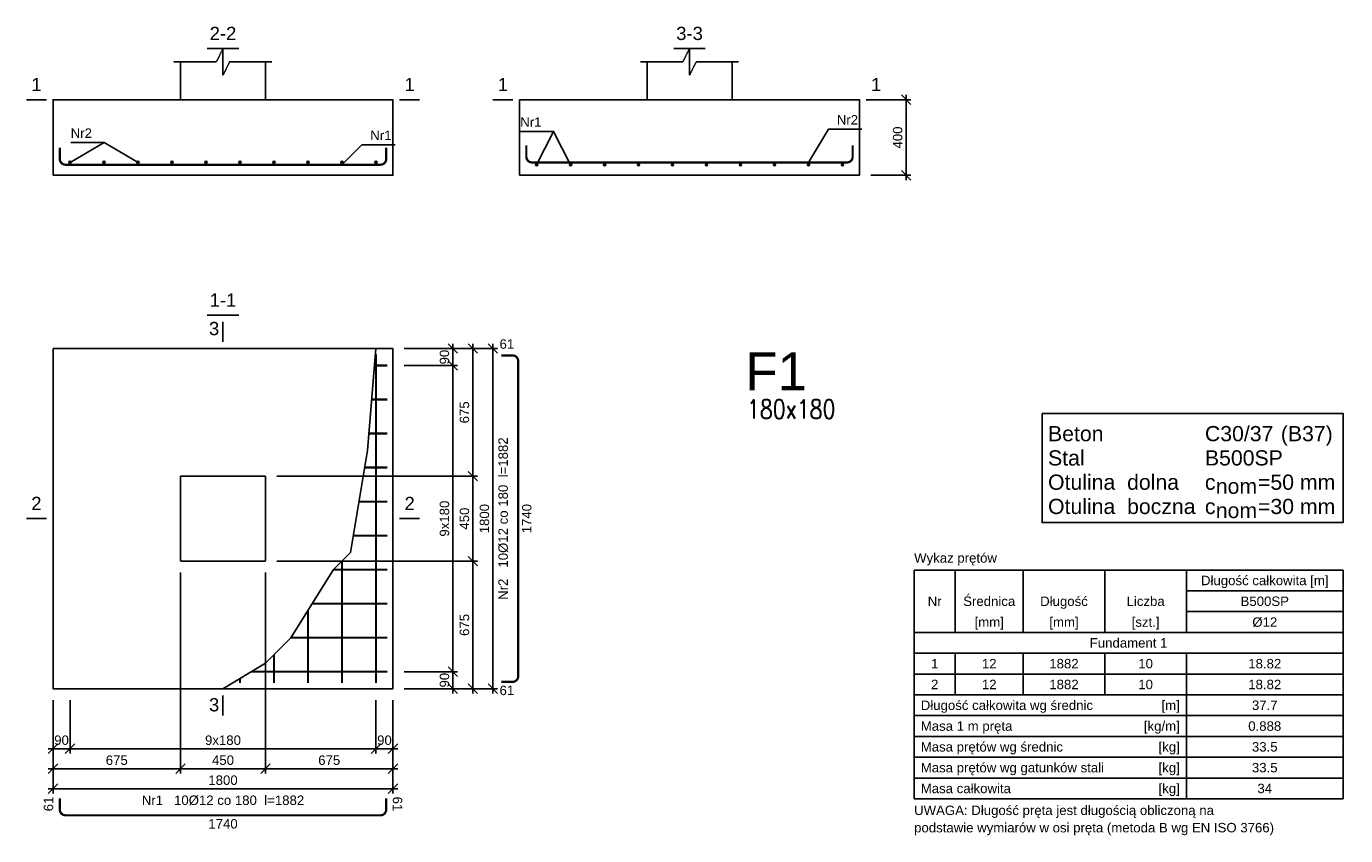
# Model space of a CAD drawing. Header units: millimetres. Extents: x -175722 to -110961, y 52375 to 104640.
# Tile 6 of 146: x -165810 to -158825, y 73375 to 77658. Entities that reach past the tile are written whole.
import ezdxf
from ezdxf.enums import TextEntityAlignment as Align

# ---------------------------------------------------------------- set-up
doc = ezdxf.new("R2010")
doc.units = ezdxf.units.MM
doc.linetypes.add('DASHED', pattern=[0.75, 0.5, -0.25])
for name, color, linetype in [('AS_Balustrady', 53, 'Continuous'), ('SPECBUD_Cienkie', 9, 'Continuous'), ('SPECBUD_Grube', 7, 'Continuous'), ('SPECBUD_Niewidoczne', 4, 'DASHED'), ('SPECBUD_Opisy', 6, 'Continuous'), ('SPECBUD_Pręty zbrojeniowe', 1, 'Continuous'), ('SPECBUD_Wymiary', 9, 'Continuous')]:
    doc.layers.add(name, color=color, linetype=linetype)
doc.styles.add('Arial', font='arial.ttf', dxfattribs={"height": 90})
doc.styles.add('e-cad_3', font='simplex.shx', dxfattribs={"width": 0.8})
doc.styles.add('SPECBUD_TXT', font='arial.ttf')
doc.dimstyles.new('SPECBUD_mm_20', dxfattribs={"dimscale": 20, "dimtxt": 2.5, "dimasz": 2.5, "dimexe": 1.25, "dimexo": 3, "dimgap": 1, "dimtad": 1, "dimdec": 0, "dimzin": 0, "dimtxsty": 'SPECBUD_TXT', "dimblk": 'OBLIQUE', "dimblk1": 'OBLIQUE', "dimblk2": 'OBLIQUE', "dimcen": 1, "dimclrt": 7, "dimadec": 0, "dimazin": 0, "dimtfac": 1, "dimtdec": 4, "dimtofl": 0, "dimtmove": 0, "dimatfit": 3, "dimfxl": 0, "dimtolj": 1, "dimtzin": 0, "dimarcsym": 0})

# ---------------------------------------------------------------- blocks, each defined once
blk = doc.blocks.new('_Oblique')
at = {"color": 0, "linetype": 'ByBlock', "lineweight": -2}
blk.add_line((-0.5, -0.5), (0.5, 0.5), dxfattribs=at)
blk = doc.blocks.new('*D363')
at = {"color": 0, "lineweight": -2, "transparency": 16777216}
for p, q in [((4693.7, -859.26), (4693.7, -409.26)), ((4506.73, -434.26), (4718.7, -434.26)), ((4506.73, -834.26), (4718.7, -834.26)), ((4692.45, -834.26), (4692.45, -834.26))]:
    blk.add_line(p, q, dxfattribs=at)
at = {"layer": 'Defpoints', "color": 0, "transparency": 16777216}
for p in [(4446.73, -434.26), (4446.73, -834.26)]:
    blk.add_point(p, dxfattribs=at)
at = {"transparency": 16777216, "xscale": 50, "yscale": 50}
for p, rotation in [((4693.7, -434.26), 90), ((4693.7, -834.26), 270)]:
    blk.add_blockref('_Oblique', p, dxfattribs=dict(at, rotation=rotation))
at = {"color": 7, "transparency": 16777216, "style": 'SPECBUD_TXT'}
blk.add_text('400', height=50, rotation=90, dxfattribs=at).set_placement((4673.7, -634.26), align=Align.CENTER)
blk = doc.blocks.new('*D365')
at = {"color": 0, "lineweight": -2, "transparency": 16777216}
for p, q in [((2293.93, -1866.52), (2293.93, -1726.52)), ((2036.4, -1751.52), (2318.93, -1751.52)), ((2036.4, -1841.52), (2318.93, -1841.52)), ((2292.68, -1841.52), (2292.68, -1841.52))]:
    blk.add_line(p, q, dxfattribs=at)
at = {"layer": 'Defpoints', "color": 0, "transparency": 16777216}
for p in [(1976.4, -1751.52), (1976.4, -1841.52)]:
    blk.add_point(p, dxfattribs=at)
at = {"transparency": 16777216, "xscale": 50, "yscale": 50}
for p, rotation in [((2293.93, -1751.52), 90), ((2293.93, -1841.52), 270)]:
    blk.add_blockref('_Oblique', p, dxfattribs=dict(at, rotation=rotation))
at = {"color": 7, "transparency": 16777216, "style": 'SPECBUD_TXT'}
blk.add_text('90', height=50, rotation=90, dxfattribs=at).set_placement((2273.93, -1796.52), align=Align.CENTER)
blk = doc.blocks.new('*D366')
at = {"color": 0, "lineweight": -2, "transparency": 16777216}
for p, q in [((2036.4, -1841.52), (2318.93, -1841.52)), ((2293.93, -3486.52), (2293.93, -1816.52)), ((2036.4, -3461.52), (2318.93, -3461.52)), ((2292.68, -3461.52), (2292.68, -3461.52))]:
    blk.add_line(p, q, dxfattribs=at)
at = {"layer": 'Defpoints', "color": 0, "transparency": 16777216}
for p in [(1976.4, -1841.52), (1976.4, -3461.52)]:
    blk.add_point(p, dxfattribs=at)
at = {"transparency": 16777216, "xscale": 50, "yscale": 50}
for p, rotation in [((2293.93, -1841.52), 90), ((2293.93, -3461.52), 270)]:
    blk.add_blockref('_Oblique', p, dxfattribs=dict(at, rotation=rotation))
at = {"color": 7, "transparency": 16777216, "style": 'SPECBUD_TXT'}
blk.add_text('9x180', height=50, rotation=90, dxfattribs=at).set_placement((2273.93, -2651.52), align=Align.CENTER)
blk = doc.blocks.new('*D367')
at = {"color": 0, "lineweight": -2, "transparency": 16777216}
for p, q in [((2036.4, -3461.52), (2318.93, -3461.52)), ((2293.93, -3576.52), (2293.93, -3436.52)), ((2036.4, -3551.52), (2318.93, -3551.52)), ((2292.68, -3551.52), (2292.68, -3551.52))]:
    blk.add_line(p, q, dxfattribs=at)
at = {"layer": 'Defpoints', "color": 0, "transparency": 16777216}
for p in [(1976.4, -3461.52), (1976.4, -3551.52)]:
    blk.add_point(p, dxfattribs=at)
at = {"transparency": 16777216, "xscale": 50, "yscale": 50}
for p, rotation in [((2293.93, -3461.52), 90), ((2293.93, -3551.52), 270)]:
    blk.add_blockref('_Oblique', p, dxfattribs=dict(at, rotation=rotation))
at = {"color": 7, "transparency": 16777216, "style": 'SPECBUD_TXT'}
blk.add_text('90', height=50, rotation=90, dxfattribs=at).set_placement((2273.93, -3506.52), align=Align.CENTER)
blk = doc.blocks.new('*D368')
at = {"color": 0, "lineweight": -2, "transparency": 16777216}
for p, q in [((176.4, -3611.52), (176.4, -3894.05)), ((266.4, -3611.52), (266.4, -3894.05)), ((151.4, -3869.05), (291.4, -3869.05)), ((176.4, -3867.8), (176.4, -3867.8))]:
    blk.add_line(p, q, dxfattribs=at)
at = {"layer": 'Defpoints', "color": 0, "transparency": 16777216}
for p in [(176.4, -3551.52), (266.4, -3551.52)]:
    blk.add_point(p, dxfattribs=at)
at = {"transparency": 16777216, "xscale": 50, "yscale": 50, "rotation": 180}
blk.add_blockref('_Oblique', (176.4, -3869.05), dxfattribs=at)
at = {"transparency": 16777216, "xscale": 50, "yscale": 50}
blk.add_blockref('_Oblique', (266.4, -3869.05), dxfattribs=at)
at = {"color": 7, "transparency": 16777216, "style": 'SPECBUD_TXT'}
blk.add_text('90', height=50, dxfattribs=at).set_placement((221.4, -3849.05), align=Align.CENTER)
blk = doc.blocks.new('*D369')
at = {"color": 0, "lineweight": -2, "transparency": 16777216}
for p, q in [((266.4, -3611.52), (266.4, -3894.05)), ((1886.4, -3611.52), (1886.4, -3894.05)), ((241.4, -3869.05), (1911.4, -3869.05)), ((266.4, -3867.8), (266.4, -3867.8))]:
    blk.add_line(p, q, dxfattribs=at)
at = {"layer": 'Defpoints', "color": 0, "transparency": 16777216}
for p in [(266.4, -3551.52), (1886.4, -3551.52)]:
    blk.add_point(p, dxfattribs=at)
at = {"transparency": 16777216, "xscale": 50, "yscale": 50, "rotation": 180}
blk.add_blockref('_Oblique', (266.4, -3869.05), dxfattribs=at)
at = {"transparency": 16777216, "xscale": 50, "yscale": 50}
blk.add_blockref('_Oblique', (1886.4, -3869.05), dxfattribs=at)
at = {"color": 7, "transparency": 16777216, "style": 'SPECBUD_TXT'}
blk.add_text('9x180', height=50, dxfattribs=at).set_placement((1076.4, -3849.05), align=Align.CENTER)
blk = doc.blocks.new('*D370')
at = {"color": 0, "lineweight": -2, "transparency": 16777216}
for p, q in [((1886.4, -3611.52), (1886.4, -3894.05)), ((1976.4, -3611.52), (1976.4, -3894.05)), ((1861.4, -3869.05), (2001.4, -3869.05)), ((1886.4, -3867.8), (1886.4, -3867.8))]:
    blk.add_line(p, q, dxfattribs=at)
at = {"layer": 'Defpoints', "color": 0, "transparency": 16777216}
for p in [(1886.4, -3551.52), (1976.4, -3551.52)]:
    blk.add_point(p, dxfattribs=at)
at = {"transparency": 16777216, "xscale": 50, "yscale": 50, "rotation": 180}
blk.add_blockref('_Oblique', (1886.4, -3869.05), dxfattribs=at)
at = {"transparency": 16777216, "xscale": 50, "yscale": 50}
blk.add_blockref('_Oblique', (1976.4, -3869.05), dxfattribs=at)
at = {"color": 7, "transparency": 16777216, "style": 'SPECBUD_TXT'}
blk.add_text('90', height=50, dxfattribs=at).set_placement((1931.4, -3849.05), align=Align.CENTER)
blk = doc.blocks.new('*D371')
at = {"color": 0, "lineweight": -2, "transparency": 16777216}
for p, q in [((851.4, -2936.52), (851.4, -3999.89)), ((176.4, -3611.52), (176.4, -3999.89)), ((151.4, -3974.89), (876.4, -3974.89)), ((176.4, -3973.64), (176.4, -3973.64))]:
    blk.add_line(p, q, dxfattribs=at)
at = {"layer": 'Defpoints', "color": 0, "transparency": 16777216}
for p in [(851.4, -2876.52), (176.4, -3551.52)]:
    blk.add_point(p, dxfattribs=at)
at = {"transparency": 16777216, "xscale": 50, "yscale": 50, "rotation": 180}
blk.add_blockref('_Oblique', (176.4, -3974.89), dxfattribs=at)
at = {"transparency": 16777216, "xscale": 50, "yscale": 50}
blk.add_blockref('_Oblique', (851.4, -3974.89), dxfattribs=at)
at = {"color": 7, "transparency": 16777216, "style": 'SPECBUD_TXT'}
blk.add_text('675', height=50, dxfattribs=at).set_placement((513.9, -3954.89), align=Align.CENTER)
blk = doc.blocks.new('*D372')
at = {"color": 0, "lineweight": -2, "transparency": 16777216}
for p, q in [((851.4, -2936.52), (851.4, -3999.89)), ((1301.4, -2936.52), (1301.4, -3999.89)), ((826.4, -3974.89), (1326.4, -3974.89)), ((851.4, -3973.64), (851.4, -3973.64))]:
    blk.add_line(p, q, dxfattribs=at)
at = {"layer": 'Defpoints', "color": 0, "transparency": 16777216}
for p in [(851.4, -2876.52), (1301.4, -2876.52)]:
    blk.add_point(p, dxfattribs=at)
at = {"transparency": 16777216, "xscale": 50, "yscale": 50, "rotation": 180}
blk.add_blockref('_Oblique', (851.4, -3974.89), dxfattribs=at)
at = {"transparency": 16777216, "xscale": 50, "yscale": 50}
blk.add_blockref('_Oblique', (1301.4, -3974.89), dxfattribs=at)
at = {"color": 7, "transparency": 16777216, "style": 'SPECBUD_TXT'}
blk.add_text('450', height=50, dxfattribs=at).set_placement((1076.4, -3954.89), align=Align.CENTER)
blk = doc.blocks.new('*D373')
at = {"color": 0, "lineweight": -2, "transparency": 16777216}
for p, q in [((1301.4, -2936.52), (1301.4, -3999.89)), ((1976.4, -3611.52), (1976.4, -3999.89)), ((1276.4, -3974.89), (2001.4, -3974.89)), ((1301.4, -3973.64), (1301.4, -3973.64))]:
    blk.add_line(p, q, dxfattribs=at)
at = {"layer": 'Defpoints', "color": 0, "transparency": 16777216}
for p in [(1301.4, -2876.52), (1976.4, -3551.52)]:
    blk.add_point(p, dxfattribs=at)
at = {"transparency": 16777216, "xscale": 50, "yscale": 50, "rotation": 180}
blk.add_blockref('_Oblique', (1301.4, -3974.89), dxfattribs=at)
at = {"transparency": 16777216, "xscale": 50, "yscale": 50}
blk.add_blockref('_Oblique', (1976.4, -3974.89), dxfattribs=at)
at = {"color": 7, "transparency": 16777216, "style": 'SPECBUD_TXT'}
blk.add_text('675', height=50, dxfattribs=at).set_placement((1638.9, -3954.89), align=Align.CENTER)
blk = doc.blocks.new('*D374')
at = {"color": 0, "lineweight": -2, "transparency": 16777216}
for p, q in [((176.4, -3611.52), (176.4, -4105.73)), ((1976.4, -3611.52), (1976.4, -4105.73)), ((151.4, -4080.73), (2001.4, -4080.73)), ((176.4, -4079.48), (176.4, -4079.48))]:
    blk.add_line(p, q, dxfattribs=at)
at = {"layer": 'Defpoints', "color": 0, "transparency": 16777216}
for p in [(176.4, -3551.52), (1976.4, -3551.52)]:
    blk.add_point(p, dxfattribs=at)
at = {"transparency": 16777216, "xscale": 50, "yscale": 50, "rotation": 180}
blk.add_blockref('_Oblique', (176.4, -4080.73), dxfattribs=at)
at = {"transparency": 16777216, "xscale": 50, "yscale": 50}
blk.add_blockref('_Oblique', (1976.4, -4080.73), dxfattribs=at)
at = {"color": 7, "transparency": 16777216, "style": 'SPECBUD_TXT'}
blk.add_text('1800', height=50, dxfattribs=at).set_placement((1076.4, -4060.73), align=Align.CENTER)
blk = doc.blocks.new('*D375')
at = {"color": 0, "lineweight": -2, "transparency": 16777216}
for p, q in [((2399.77, -2451.52), (2399.77, -1726.52)), ((2036.4, -1751.52), (2424.77, -1751.52)), ((1361.4, -2426.52), (2424.77, -2426.52)), ((2398.52, -2426.52), (2398.52, -2426.52))]:
    blk.add_line(p, q, dxfattribs=at)
at = {"layer": 'Defpoints', "color": 0, "transparency": 16777216}
for p in [(1976.4, -1751.52), (1301.4, -2426.52)]:
    blk.add_point(p, dxfattribs=at)
at = {"transparency": 16777216, "xscale": 50, "yscale": 50}
for p, rotation in [((2399.77, -1751.52), 90), ((2399.77, -2426.52), 270)]:
    blk.add_blockref('_Oblique', p, dxfattribs=dict(at, rotation=rotation))
at = {"color": 7, "transparency": 16777216, "style": 'SPECBUD_TXT'}
blk.add_text('675', height=50, rotation=90, dxfattribs=at).set_placement((2379.77, -2089.02), align=Align.CENTER)
blk = doc.blocks.new('*D376')
at = {"color": 0, "lineweight": -2, "transparency": 16777216}
for p, q in [((1361.4, -2426.52), (2424.77, -2426.52)), ((2399.77, -2901.52), (2399.77, -2401.52)), ((1361.4, -2876.52), (2424.77, -2876.52)), ((2398.52, -2876.52), (2398.52, -2876.52))]:
    blk.add_line(p, q, dxfattribs=at)
at = {"layer": 'Defpoints', "color": 0, "transparency": 16777216}
for p in [(1301.4, -2426.52), (1301.4, -2876.52)]:
    blk.add_point(p, dxfattribs=at)
at = {"transparency": 16777216, "xscale": 50, "yscale": 50}
for p, rotation in [((2399.77, -2426.52), 90), ((2399.77, -2876.52), 270)]:
    blk.add_blockref('_Oblique', p, dxfattribs=dict(at, rotation=rotation))
at = {"color": 7, "transparency": 16777216, "style": 'SPECBUD_TXT'}
blk.add_text('450', height=50, rotation=90, dxfattribs=at).set_placement((2379.77, -2651.52), align=Align.CENTER)
blk = doc.blocks.new('*D377')
at = {"color": 0, "lineweight": -2, "transparency": 16777216}
for p, q in [((2399.77, -3576.52), (2399.77, -2851.52)), ((1361.4, -2876.52), (2424.77, -2876.52)), ((2036.4, -3551.52), (2424.77, -3551.52)), ((2398.52, -3551.52), (2398.52, -3551.52))]:
    blk.add_line(p, q, dxfattribs=at)
at = {"layer": 'Defpoints', "color": 0, "transparency": 16777216}
for p in [(1301.4, -2876.52), (1976.4, -3551.52)]:
    blk.add_point(p, dxfattribs=at)
at = {"transparency": 16777216, "xscale": 50, "yscale": 50}
for p, rotation in [((2399.77, -2876.52), 90), ((2399.77, -3551.52), 270)]:
    blk.add_blockref('_Oblique', p, dxfattribs=dict(at, rotation=rotation))
at = {"color": 7, "transparency": 16777216, "style": 'SPECBUD_TXT'}
blk.add_text('675', height=50, rotation=90, dxfattribs=at).set_placement((2379.77, -3214.02), align=Align.CENTER)
blk = doc.blocks.new('*D378')
at = {"color": 0, "lineweight": -2, "transparency": 16777216}
for p, q in [((2505.61, -3576.52), (2505.61, -1726.52)), ((2036.4, -1751.52), (2530.61, -1751.52)), ((2036.4, -3551.52), (2530.61, -3551.52)), ((2504.36, -3551.52), (2504.36, -3551.52))]:
    blk.add_line(p, q, dxfattribs=at)
at = {"layer": 'Defpoints', "color": 0, "transparency": 16777216}
for p in [(1976.4, -1751.52), (1976.4, -3551.52)]:
    blk.add_point(p, dxfattribs=at)
at = {"transparency": 16777216, "xscale": 50, "yscale": 50}
for p, rotation in [((2505.61, -1751.52), 90), ((2505.61, -3551.52), 270)]:
    blk.add_blockref('_Oblique', p, dxfattribs=dict(at, rotation=rotation))
at = {"color": 7, "transparency": 16777216, "style": 'SPECBUD_TXT'}
blk.add_text('1800', height=50, rotation=90, dxfattribs=at).set_placement((2485.61, -2651.52), align=Align.CENTER)
blk = doc.blocks.new('SPECBUD_SRKWITY2_20260225212141')
at = {"layer": 'SPECBUD_Pręty zbrojeniowe', "ltscale": 4}
h = blk.add_hatch(color=256, dxfattribs=at)
edge = h.paths.add_edge_path()
edge.add_arc((266.4, -766.26), 6, 0, 360)
h = blk.add_hatch(color=256, dxfattribs=at)
edge = h.paths.add_edge_path()
edge.add_arc((446.4, -766.26), 6, 0, 360)
h = blk.add_hatch(color=256, dxfattribs=at)
edge = h.paths.add_edge_path()
edge.add_arc((626.4, -766.26), 6, 0, 360)
h = blk.add_hatch(color=256, dxfattribs=at)
edge = h.paths.add_edge_path()
edge.add_arc((806.4, -766.26), 6, 0, 360)
h = blk.add_hatch(color=256, dxfattribs=at)
edge = h.paths.add_edge_path()
edge.add_arc((986.4, -766.26), 6, 0, 360)
h = blk.add_hatch(color=256, dxfattribs=at)
edge = h.paths.add_edge_path()
edge.add_arc((1166.4, -766.26), 6, 0, 360)
h = blk.add_hatch(color=256, dxfattribs=at)
edge = h.paths.add_edge_path()
edge.add_arc((1346.4, -766.26), 6, 0, 360)
h = blk.add_hatch(color=256, dxfattribs=at)
edge = h.paths.add_edge_path()
edge.add_arc((1526.4, -766.26), 6, 0, 360)
h = blk.add_hatch(color=256, dxfattribs=at)
edge = h.paths.add_edge_path()
edge.add_arc((1706.4, -766.26), 6, 0, 360)
h = blk.add_hatch(color=256, dxfattribs=at)
edge = h.paths.add_edge_path()
edge.add_arc((1886.4, -766.26), 6, 0, 360)
h = blk.add_hatch(color=256, dxfattribs=at)
edge = h.paths.add_edge_path()
edge.add_arc((2736.73, -778.26), 6, 0, 360)
h = blk.add_hatch(color=256, dxfattribs=at)
edge = h.paths.add_edge_path()
edge.add_arc((2916.73, -778.26), 6, 0, 360)
h = blk.add_hatch(color=256, dxfattribs=at)
edge = h.paths.add_edge_path()
edge.add_arc((3096.73, -778.26), 6, 0, 360)
h = blk.add_hatch(color=256, dxfattribs=at)
edge = h.paths.add_edge_path()
edge.add_arc((3276.73, -778.26), 6, 0, 360)
h = blk.add_hatch(color=256, dxfattribs=at)
edge = h.paths.add_edge_path()
edge.add_arc((3456.73, -778.26), 6, 0, 360)
h = blk.add_hatch(color=256, dxfattribs=at)
edge = h.paths.add_edge_path()
edge.add_arc((3636.73, -778.26), 6, 0, 360)
h = blk.add_hatch(color=256, dxfattribs=at)
edge = h.paths.add_edge_path()
edge.add_arc((3816.73, -778.26), 6, 0, 360)
h = blk.add_hatch(color=256, dxfattribs=at)
edge = h.paths.add_edge_path()
edge.add_arc((3996.73, -778.26), 6, 0, 360)
h = blk.add_hatch(color=256, dxfattribs=at)
edge = h.paths.add_edge_path()
edge.add_arc((4176.73, -778.26), 6, 0, 360)
h = blk.add_hatch(color=256, dxfattribs=at)
edge = h.paths.add_edge_path()
edge.add_arc((4356.73, -778.26), 6, 0, 360)
at = {"layer": 'SPECBUD_Cienkie', "linetype": 'Continuous', "ltscale": 4}
for p, q in [((4953.99, -3253.94), (4953.99, -2923.7)), ((5313.36, -3253.94), (5313.36, -2923.7)), ((5745.74, -3253.94), (5745.74, -2923.7)), ((6178.12, -3253.94), (6178.12, -2923.7)), ((6178.12, -3033.78), (7007.43, -3033.78)), ((6178.12, -3143.86), (7007.43, -3143.86)), ((4736.03, -3364.02), (7007.43, -3364.02)), ((4953.99, -3584.18), (4953.99, -3364.02)), ((5313.36, -3584.18), (5313.36, -3364.02)), ((5745.74, -3584.18), (5745.74, -3364.02)), ((6178.12, -4134.58), (6178.12, -3364.02)), ((4736.03, -3474.1), (7007.43, -3474.1)), ((4736.03, -3694.26), (7007.43, -3694.26)), ((4736.03, -3804.34), (7007.43, -3804.34)), ((4736.03, -3914.42), (7007.43, -3914.42)), ((4736.03, -4024.5), (7007.43, -4024.5))]:
    blk.add_line(p, q, dxfattribs=at)
blk.add_lwpolyline([(1886.4, -1751.52), (1841.4, -2291.52), (1751.4, -2831.52), (1661.4, -2921.52), (1436.4, -3281.52), (1301.4, -3416.52), (1076.4, -3551.52)], dxfattribs=at)
at = {"layer": 'SPECBUD_Grube', "linetype": 'Continuous', "ltscale": 4}
for p, q in [((4736.03, -2923.7), (7007.43, -2923.7)), ((4736.03, -4134.58), (4736.03, -2923.7)), ((7007.43, -4134.58), (7007.43, -2923.7)), ((4736.03, -3253.94), (7007.43, -3253.94)), ((4736.03, -3584.18), (7007.43, -3584.18)), ((4736.03, -4134.58), (7007.43, -4134.58))]:
    blk.add_line(p, q, dxfattribs=at)
for points in [[(176.4, -834.26), (176.4, -434.26), (826.4, -434.26), (826.4, -434.26), (851.4, -434.26), (851.4, -434.26), (851.4, -434.26), (851.4, -434.26), (1301.4, -434.26), (1301.4, -434.26), (1301.4, -434.26), (1301.4, -434.26), (1326.4, -434.26), (1326.4, -434.26), (1976.4, -434.26), (1976.4, -834.26), (176.4, -834.26)], [(2646.73, -834.26), (2646.73, -434.26), (3296.73, -434.26), (3296.73, -434.26), (3321.73, -434.26), (3321.73, -434.26), (3321.73, -434.26), (3321.73, -434.26), (3771.73, -434.26), (3771.73, -434.26), (3771.73, -434.26), (3771.73, -434.26), (3796.73, -434.26), (3796.73, -434.26), (4446.73, -434.26), (4446.73, -834.26), (2646.73, -834.26)], [(176.4, -1751.52), (1976.4, -1751.52), (1976.4, -3551.52), (176.4, -3551.52), (176.4, -1751.52)]]:
    blk.add_lwpolyline(points, dxfattribs=at)
blk.add_lwpolyline([(5413.29, -2094.94), (7007.43, -2094.94), (7007.43, -2672.5), (5413.29, -2672.5)], close=True, dxfattribs=at)
at = {"layer": 'SPECBUD_Niewidoczne', "linetype": 'DASHED', "ltscale": 4}
for p, q in [((851.4, -434.26), (851.4, -234.26)), ((1301.4, -434.26), (1301.4, -234.26)), ((3321.73, -434.26), (3321.73, -234.26)), ((3771.73, -434.26), (3771.73, -234.26))]:
    blk.add_line(p, q, dxfattribs=at)
for points in [[(816.12, -234.26), (1041.12, -234.26), (1076.4, -163.71), (1076.4, -304.81), (1111.68, -234.26), (1336.68, -234.26)], [(3286.45, -234.26), (3511.45, -234.26), (3546.73, -163.7), (3546.73, -304.82), (3582.01, -234.26), (3807.01, -234.26)], [(851.4, -2426.52), (1301.4, -2426.52), (1301.4, -2876.52), (851.4, -2876.52), (851.4, -2426.52)]]:
    blk.add_lwpolyline(points, dxfattribs=at)
at = {"layer": 'SPECBUD_Opisy', "linetype": 'Continuous', "ltscale": 4}
for p, q in [((993.33, -163.7), (1159.47, -163.7)), ((3463.66, -163.7), (3629.8, -163.7)), ((141.12, -434.26), (35.28, -434.26)), ((2011.68, -434.26), (2117.51, -434.26)), ((2611.45, -434.26), (2505.61, -434.26)), ((4482.01, -434.26), (4587.85, -434.26)), ((993.33, -1575.12), (1159.47, -1575.12)), ((1076.4, -1716.24), (1076.4, -1610.4)), ((141.12, -2651.52), (35.28, -2651.52)), ((2011.68, -2651.52), (2117.52, -2651.52)), ((1076.4, -3586.8), (1076.4, -3692.64))]:
    blk.add_line(p, q, dxfattribs=at)
for points in [[(2650.33, -601.86), (2826.73, -601.86), (2916.73, -778.26)], [(2650.33, -601.86), (2826.73, -601.86), (2736.73, -778.26)], [(4458.97, -589.86), (4282.57, -589.86), (4176.73, -766.26)], [(270.02, -660.43), (446.4, -660.43), (266.4, -766.26)], [(270.02, -660.43), (446.4, -660.43), (626.4, -766.26)], [(1988.61, -672.43), (1812.23, -672.43), (1706.4, -778.26)]]:
    blk.add_lwpolyline(points, dxfattribs=at)
at = {"layer": 'SPECBUD_Pręty zbrojeniowe', "linetype": 'Continuous', "ltscale": 4, "const_width": 12}
for points in [[(1940.4, -688.26), (1940.4, -748.26, -0.4142136), (1910.4, -778.26), (242.4, -778.26, -0.4142136), (212.4, -748.26), (212.4, -688.26)], [(4410.73, -676.26), (4410.73, -736.26, -0.4142136), (4380.73, -766.26), (2712.73, -766.26, -0.4142136), (2682.73, -736.26), (2682.73, -676.26)], [(2549.5, -1787.52), (2609.5, -1787.52, -0.4142136), (2639.5, -1817.52), (2639.5, -3485.52, -0.4142136), (2609.5, -3515.52), (2549.5, -3515.52)], [(1940.4, -4131.68), (1940.4, -4191.68, -0.4142136), (1910.4, -4221.68), (242.4, -4221.68, -0.4142136), (212.4, -4191.68), (212.4, -4131.68)]]:
    blk.add_lwpolyline(points, format="xyb", dxfattribs=at)
for points in [[(1886.4, -1781.52), (1886.4, -3521.52)], [(1878.9, -1841.52), (1946.4, -1841.52)], [(1863.9, -2021.52), (1946.4, -2021.52)], [(1848.9, -2201.52), (1946.4, -2201.52)], [(1826.4, -2381.52), (1946.4, -2381.52)], [(1796.4, -2561.52), (1946.4, -2561.52)], [(1766.4, -2741.52), (1946.4, -2741.52)], [(1661.4, -2921.52), (1946.4, -2921.52)], [(1706.4, -2876.52), (1706.4, -3521.52)], [(1526.4, -3137.52), (1526.4, -3521.52)], [(1548.9, -3101.52), (1946.4, -3101.52)], [(1436.4, -3281.52), (1946.4, -3281.52)], [(1346.4, -3371.52), (1346.4, -3521.52)], [(1166.4, -3497.52), (1166.4, -3521.52)], [(1226.4, -3461.52), (1946.4, -3461.52)]]:
    blk.add_lwpolyline(points, dxfattribs=at)
at = {"layer": 'SPECBUD_Pręty zbrojeniowe', "linetype": 'Continuous', "ltscale": 4}
for centre in [(266.4, -766.26), (446.4, -766.26), (626.4, -766.26), (806.4, -766.26), (986.4, -766.26), (1166.4, -766.26), (1346.4, -766.26), (1526.4, -766.26), (1706.4, -766.26), (1886.4, -766.26), (2736.73, -778.26), (2916.73, -778.26), (3096.73, -778.26), (3276.73, -778.26), (3456.73, -778.26), (3636.73, -778.26), (3816.73, -778.26), (3996.73, -778.26), (4176.73, -778.26), (4356.73, -778.26)]:
    blk.add_circle(centre, 6, dxfattribs=at)
at = {"layer": 'SPECBUD_Opisy', "color": 7, "ltscale": 4, "style": 'SPECBUD_TXT'}
for s, height, p in [('2-2', 70, (1076.4, -139.34)), ('3-3', 70, (3546.73, -139.34)), ('1', 70, (88.2, -409.9)), ('1', 70, (2064.59, -409.9)), ('1', 70, (2558.53, -409.9)), ('1', 70, (4534.93, -409.9)), ('1-1', 70, (1076.4, -1550.76)), ('61', 50, (2579.5, -1767.41)), ('2', 70, (88.2, -2627.16)), ('2', 70, (2064.6, -2627.16))]:
    blk.add_text(s, height=height, dxfattribs=at).set_placement(p, align=Align.BOTTOM_CENTER)
for s, p in [('Nr1', (2650.33, -527.53)), ('Nr2', (4326.66, -515.53)), ('Nr2', (270.02, -586.11)), ('Nr1', (1856.32, -598.11)), ('UWAGA: Długość pręta jest długością obliczoną na ', (4736.03, -4170.33)), ('podstawie wymiarów w osi pręta (metoda B wg EN ISO 3766)', (4736.03, -4262.06))]:
    blk.add_text(s, height=50, dxfattribs=at).set_placement(p, align=Align.TOP_LEFT)
blk.add_text('3', height=70, dxfattribs=at).set_placement((1056.64, -1610.4), align=Align.TOP_RIGHT)
at = {"layer": 'SPECBUD_Opisy', "color": 7, "ltscale": 0.2, "style": 'SPECBUD_TXT'}
for s, height, p in [('Beton', 80.465, (5445.23, -2241.83)), ('C30/37', 80.465, (6275.95, -2241.83)), (' (B37)', 80.465, (6646.63, -2241.83)), ('Stal', 80.465, (5445.23, -2370.25)), ('B500SP', 80.465, (6275.95, -2370.25)), ('Otulina  dolna', 80.465, (5445.23, -2498.67)), ('c', 80.47, (6275.95, -2498.67)), ('=50 mm', 80.465, (6557.06, -2498.67)), ('nom', 80.465, (6333.44, -2520.07)), ('Otulina  boczna', 80.465, (5445.23, -2627.09)), ('c', 80.47, (6275.95, -2627.09)), ('=30 mm', 80.465, (6557.06, -2627.09)), ('nom', 80.465, (6333.44, -2648.49))]:
    blk.add_text(s, height=height, dxfattribs=at).set_placement(p)
at = {"layer": 'SPECBUD_Opisy', "color": 7, "ltscale": 4, "style": 'SPECBUD_TXT'}
for s, p in [('Nr2   10Ø12 co 180  l=1882', (2534.71, -2651.52)), ('1740', (2659.61, -2651.52))]:
    blk.add_text(s, height=50, rotation=90, dxfattribs=at).set_placement(p, align=Align.TOP_CENTER)
for s, p in [('Wykaz prętów', (4736.03, -2859.48)), ('Długość całkowita wg średnic', (4771.31, -3639.21)), ('Masa 1 m pręta', (4771.31, -3749.29)), ('Masa prętów wg średnic', (4771.31, -3859.37)), ('Masa prętów wg gatunków stali', (4771.31, -3969.45)), ('Masa całkowita', (4771.31, -4079.53))]:
    blk.add_text(s, height=50, dxfattribs=at).set_placement(p, align=Align.MIDDLE_LEFT)
for s, p in [('Długość całkowita [m]', (6592.77, -2978.73)), ('Nr', (4845.01, -3088.81)), ('Średnica', (5133.67, -3088.81)), ('Długość', (5529.55, -3088.81)), ('Liczba', (5961.93, -3088.81)), ('B500SP', (6592.77, -3088.81)), ('[mm]', (5133.67, -3198.89)), ('[mm]', (5529.55, -3198.89)), ('[szt.]', (5961.93, -3198.89)), ('Ø12', (6592.77, -3198.89)), ('Fundament 1', (5871.73, -3308.97)), ('1', (4845.01, -3419.05)), ('12', (5133.67, -3419.05)), ('1882', (5529.55, -3419.05)), ('10', (5961.93, -3419.05)), ('18.82', (6592.77, -3419.05)), ('2', (4845.01, -3529.13)), ('12', (5133.67, -3529.13)), ('1882', (5529.55, -3529.13)), ('10', (5961.93, -3529.13)), ('18.82', (6592.77, -3529.13)), ('37.7', (6592.77, -3639.21)), ('0.888', (6592.77, -3749.29)), ('33.5', (6592.77, -3859.37)), ('33.5', (6592.77, -3969.45)), ('34', (6592.77, -4079.53))]:
    blk.add_text(s, height=50, dxfattribs=at).set_placement(p, align=Align.MIDDLE_CENTER)
for s, p in [('61', (2579.5, -3535.63)), ('Nr1   10Ø12 co 180  l=1882', (1076.4, -4116.89)), ('1740', (1076.4, -4241.79))]:
    blk.add_text(s, height=50, dxfattribs=at).set_placement(p, align=Align.TOP_CENTER)
blk.add_text('3', height=70, dxfattribs=at).set_placement((1056.64, -3692.64), align=Align.BOTTOM_RIGHT)
for s, p in [('[m]', (6142.84, -3639.21)), ('[kg/m]', (6142.84, -3749.29)), ('[kg]', (6142.84, -3859.37)), ('[kg]', (6142.84, -3969.45)), ('[kg]', (6142.84, -4079.53))]:
    blk.add_text(s, height=50, dxfattribs=at).set_placement(p, align=Align.MIDDLE_RIGHT)
for rotation, p in [(90, (192.29, -4161.68)), (-90, (1960.51, -4161.68))]:
    blk.add_text('61', height=50, rotation=rotation, dxfattribs=at).set_placement(p, align=Align.BOTTOM_CENTER)
at = {"layer": 'SPECBUD_Wymiary', "ltscale": 4}
for base, p1, p2, picture, middle in [((4693.7, -434.26), (4446.73, -834.26), (4446.73, -434.26), '*D363', (4693.7, -634.26)), ((2399.77, -1751.52), (1301.4, -2426.52), (1976.4, -1751.52), '*D375', (2399.77, -2089.02)), ((2293.93, -1751.52), (1976.4, -1841.52), (1976.4, -1751.52), '*D365', (2293.93, -1796.52)), ((2505.61, -1751.52), (1976.4, -3551.52), (1976.4, -1751.52), '*D378', (2505.61, -2651.52)), ((2399.77, -2426.52), (1301.4, -2876.52), (1301.4, -2426.52), '*D376', (2399.77, -2651.52)), ((2399.77, -2876.52), (1976.4, -3551.52), (1301.4, -2876.52), '*D377', (2399.77, -3214.02)), ((2293.93, -3461.52), (1976.4, -3551.52), (1976.4, -3461.52), '*D367', (2293.93, -3506.52))]:
    dim = blk.add_linear_dim(base=base, p1=p1, p2=p2, angle=90, dimstyle='SPECBUD_mm_20', override={"dimblk1": 'Oblique', "dimblk2": 'Oblique', "dimsah": 1}, dxfattribs=at)
    dim.commit()
    dim.dimension.update_dxf_attribs({"geometry": picture, "text_midpoint": middle})
dim = blk.add_linear_dim(base=(2293.93, -1841.52), p1=(1976.4, -3461.52), p2=(1976.4, -1841.52), angle=90, text='9x180', dimstyle='SPECBUD_mm_20', override={"dimblk1": 'Oblique', "dimblk2": 'Oblique', "dimsah": 1}, dxfattribs=at)
dim.commit()
dim.dimension.update_dxf_attribs({"geometry": '*D366', "text_midpoint": (2293.93, -2651.52)})
for base, p1, p2, picture, middle in [((851.4, -3974.89), (176.4, -3551.52), (851.4, -2876.52), '*D371', (513.9, -3974.89)), ((1301.4, -3974.89), (851.4, -2876.52), (1301.4, -2876.52), '*D372', (1076.4, -3974.89)), ((1976.4, -3974.89), (1301.4, -2876.52), (1976.4, -3551.52), '*D373', (1638.9, -3974.89)), ((266.4, -3869.05), (176.4, -3551.52), (266.4, -3551.52), '*D368', (221.4, -3869.05)), ((1976.4, -4080.73), (176.4, -3551.52), (1976.4, -3551.52), '*D374', (1076.4, -4080.73)), ((1976.4, -3869.05), (1886.4, -3551.52), (1976.4, -3551.52), '*D370', (1931.4, -3869.05))]:
    dim = blk.add_linear_dim(base=base, p1=p1, p2=p2, dimstyle='SPECBUD_mm_20', override={"dimblk1": 'Oblique', "dimblk2": 'Oblique', "dimsah": 1}, dxfattribs=at)
    dim.commit()
    dim.dimension.update_dxf_attribs({"geometry": picture, "text_midpoint": middle})
dim = blk.add_linear_dim(base=(1886.4, -3869.05), p1=(266.4, -3551.52), p2=(1886.4, -3551.52), text='9x180', dimstyle='SPECBUD_mm_20', override={"dimblk1": 'Oblique', "dimblk2": 'Oblique', "dimsah": 1}, dxfattribs=at)
dim.commit()
dim.dimension.update_dxf_attribs({"geometry": '*D369', "text_midpoint": (1076.4, -3869.05)})

msp = doc.modelspace()

# ---------------------------------------------------------------- block references
msp.add_blockref('SPECBUD_SRKWITY2_20260225212141', (-165845.56861, 77704.26082))

# ---------------------------------------------------------------- texts
at = {"layer": 'AS_Balustrady', "linetype": 'Continuous', "ltscale": 0.25, "style": 'Arial'}
msp.add_text('F1', height=200, dxfattribs=at).set_placement((-162003.14719, 75732.25687))
at = {"layer": 'AS_Balustrady', "linetype": 'Continuous', "ltscale": 0.25, "style": 'e-cad_3', "width": 0.8}
msp.add_text('180x180', height=100, dxfattribs=at).set_placement((-161995.34727, 75582.25687))

doc.saveas('drawing.dxf')
